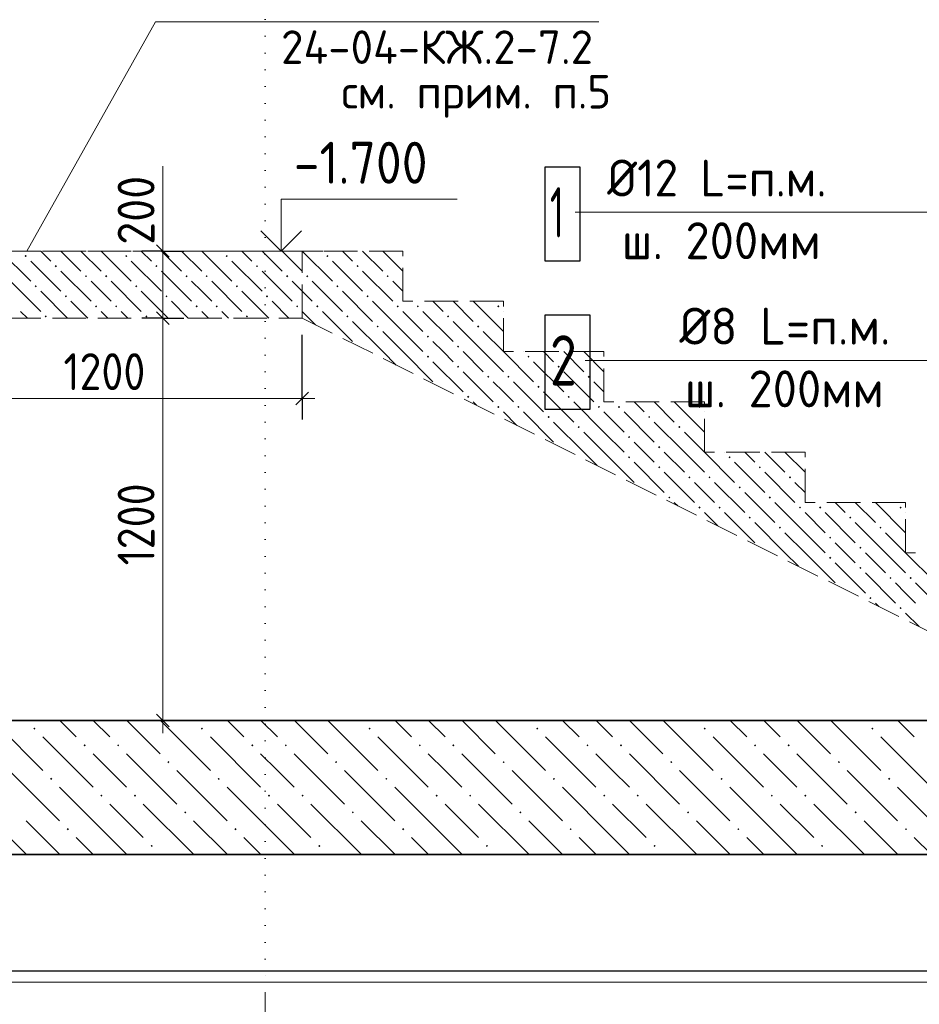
# Model space of a CAD drawing. Header units: millimetres. Extents: x 0 to 50400, y 0 to 35762.
# Tile 4 of 18: x 9065 to 15506, y 6331 to 13379. Entities that reach past the tile are written whole.
import ezdxf

# ---------------------------------------------------------------- set-up
doc = ezdxf.new("R2010")
doc.units = ezdxf.units.MM
doc.linetypes.add('______2', pattern=[324, 240, -84])
doc.linetypes.add('______9', pattern=[120, 0, -120])
for name, color, linetype, lineweight in [('Standard', 7, 'Continuous', 25), ('Высотные отметки', 7, 'Continuous', 25), ('ЖБ Лестница', 52, 'Continuous', 25), ('ЖБ Плита Фундамента верхний уровень', 7, 'Continuous', 35), ('Позиционная метка номер позиции', 7, 'Continuous', 13), ('Размерная линия_ общее', 7, 'Continuous', 13), ('Сечения символ', 7, 'Continuous', 25)]:
    doc.layers.add(name, color=color, linetype=linetype, lineweight=lineweight)
doc.layers.add('Размерная выноска', color=7, linetype='Continuous')
doc.styles.add('ISOCPEUR', font='txt')

msp = doc.modelspace()

# ---------------------------------------------------------------- hatches: boundary and pattern name
at = {"layer": 'ЖБ Лестница', "linetype": 'Continuous', "lineweight": 18, "transparency": 33554687}
for points in [[(9100.2, 11687), (9108, 11694.8), (9115.8, 11687), (9108, 11679.2)], [(9820.2, 11687), (9828, 11694.8), (9835.8, 11687), (9828, 11679.2)], [(10540.2, 11687), (10548, 11694.8), (10555.8, 11687), (10548, 11679.2)], [(11260.2, 11687), (11268, 11694.8), (11275.8, 11687), (11268, 11679.2)], [(9316.2, 11615), (9324, 11622.8), (9331.8, 11615), (9324, 11607.2)], [(10036.2, 11615), (10044, 11622.8), (10051.8, 11615), (10044, 11607.2)], [(10756.2, 11615), (10764, 11622.8), (10771.8, 11615), (10764, 11607.2)], [(11476.2, 11615), (11484, 11622.8), (11491.8, 11615), (11484, 11607.2)], [(9532.2, 11543), (9540, 11550.8), (9547.8, 11543), (9540, 11535.2)], [(9676.2, 11543), (9684, 11550.8), (9691.8, 11543), (9684, 11535.2)], [(10252.2, 11543), (10260, 11550.8), (10267.8, 11543), (10260, 11535.2)], [(10396.2, 11543), (10404, 11550.8), (10411.8, 11543), (10404, 11535.2)], [(10972.2, 11543), (10980, 11550.8), (10987.8, 11543), (10980, 11535.2)], [(11116.2, 11543), (11124, 11550.8), (11131.8, 11543), (11124, 11535.2)], [(11692.2, 11543), (11700, 11550.8), (11707.8, 11543), (11700, 11535.2)], [(9172.2, 11471), (9180, 11478.8), (9187.8, 11471), (9180, 11463.2)], [(9892.2, 11471), (9900, 11478.8), (9907.8, 11471), (9900, 11463.2)], [(10612.2, 11471), (10620, 11478.8), (10627.8, 11471), (10620, 11463.2)], [(11332.2, 11471), (11340, 11478.8), (11347.8, 11471), (11340, 11463.2)], [(9388.2, 11399), (9396, 11406.8), (9403.8, 11399), (9396, 11391.2)], [(10108.2, 11399), (10116, 11406.8), (10123.8, 11399), (10116, 11391.2)], [(10828.2, 11399), (10836, 11406.8), (10843.8, 11399), (10836, 11391.2)], [(11548.2, 11399), (11556, 11406.8), (11563.8, 11399), (11556, 11391.2)], [(9604.2, 11327), (9612, 11334.8), (9619.8, 11327), (9612, 11319.2)], [(9748.2, 11327), (9756, 11334.8), (9763.8, 11327), (9756, 11319.2)], [(10324.2, 11327), (10332, 11334.8), (10339.8, 11327), (10332, 11319.2)], [(10468.2, 11327), (10476, 11334.8), (10483.8, 11327), (10476, 11319.2)], [(11044.2, 11327), (11052, 11334.8), (11059.8, 11327), (11052, 11319.2)], [(11188.2, 11327), (11196, 11334.8), (11203.8, 11327), (11196, 11319.2)], [(11764.2, 11327), (11772, 11334.8), (11779.8, 11327), (11772, 11319.2)], [(11908.2, 11327), (11916, 11334.8), (11923.8, 11327), (11916, 11319.2)], [(12484.2, 11327), (12492, 11334.8), (12499.8, 11327), (12492, 11319.2)], [(9244.2, 11255), (9252, 11262.8), (9259.8, 11255), (9252, 11247.2)], [(9964.2, 11255), (9972, 11262.8), (9979.8, 11255), (9972, 11247.2)], [(10684.2, 11255), (10692, 11262.8), (10699.8, 11255), (10692, 11247.2)], [(11404.2, 11255), (11412, 11262.8), (11419.8, 11255), (11412, 11247.2)], [(12124.2, 11255), (12132, 11262.8), (12139.8, 11255), (12132, 11247.2)], [(11620.2, 11183), (11628, 11190.8), (11635.8, 11183), (11628, 11175.2)], [(12340.2, 11183), (12348, 11190.8), (12355.8, 11183), (12348, 11175.2)], [(11980.2, 11111), (11988, 11118.8), (11995.8, 11111), (11988, 11103.2)], [(11482.8, 11045.6), (11484, 11046.8), (11487.6, 11043.2)], [(12196.2, 11039), (12204, 11046.8), (12211.8, 11039), (12204, 11031.2)], [(11980.2, 10967), (11988, 10974.8), (11995.8, 10967), (11988, 10959.2)], [(12700.2, 10967), (12708, 10974.8), (12715.8, 10967), (12708, 10959.2)], [(12196.2, 10895), (12204, 10902.8), (12211.8, 10895), (12204, 10887.2)], [(12916.2, 10895), (12924, 10902.8), (12931.8, 10895), (12924, 10887.2)], [(12412.2, 10823), (12420, 10830.8), (12427.8, 10823), (12420, 10815.2)], [(12556.2, 10823), (12564, 10830.8), (12571.8, 10823), (12564, 10815.2)], [(13132.2, 10823), (13140, 10830.8), (13147.8, 10823), (13140, 10815.2)], [(12058.8, 10757.6), (12060, 10758.8), (12063.6, 10755.2)], [(12772.2, 10751), (12780, 10758.8), (12787.8, 10751), (12780, 10743.2)], [(12268.2, 10679), (12276, 10686.8), (12283.8, 10679), (12276, 10671.2)], [(12988.2, 10679), (12996, 10686.8), (13003.8, 10679), (12996, 10671.2)], [(12484.2, 10607), (12492, 10614.8), (12499.8, 10607), (12492, 10599.2)], [(12628.2, 10607), (12636, 10614.8), (12643.8, 10607), (12636, 10599.2)], [(13204.2, 10607), (13212, 10614.8), (13219.8, 10607), (13212, 10599.2)], [(13348.2, 10607), (13356, 10614.8), (13363.8, 10607), (13356, 10599.2)], [(13924.2, 10607), (13932, 10614.8), (13939.8, 10607), (13932, 10599.2)], [(12844.2, 10535), (12852, 10542.8), (12859.8, 10535), (12852, 10527.2)], [(13564.2, 10535), (13572, 10542.8), (13579.8, 10535), (13572, 10527.2)], [(13060.2, 10463), (13068, 10470.8), (13075.8, 10463), (13068, 10455.2)], [(13780.2, 10463), (13788, 10470.8), (13795.8, 10463), (13788, 10455.2)], [(13420.2, 10391), (13428, 10398.8), (13435.8, 10391), (13428, 10383.2)], [(12922.8, 10325.6), (12924, 10326.8), (12927.6, 10323.2)], [(13636.2, 10319), (13644, 10326.8), (13651.8, 10319), (13644, 10311.2)], [(13420.2, 10247), (13428, 10254.8), (13435.8, 10247), (13428, 10239.2)], [(14140.2, 10247), (14148, 10254.8), (14155.8, 10247), (14148, 10239.2)], [(13636.2, 10175), (13644, 10182.8), (13651.8, 10175), (13644, 10167.2)], [(14356.2, 10175), (14364, 10182.8), (14371.8, 10175), (14364, 10167.2)], [(13852.2, 10103), (13860, 10110.8), (13867.8, 10103), (13860, 10095.2)], [(13996.2, 10103), (14004, 10110.8), (14011.8, 10103), (14004, 10095.2)], [(14572.2, 10103), (14580, 10110.8), (14587.8, 10103), (14580, 10095.2)], [(13498.8, 10037.6), (13500, 10038.8), (13503.6, 10035.2)], [(14212.2, 10031), (14220, 10038.8), (14227.8, 10031), (14220, 10023.2)], [(13708.2, 9959), (13716, 9966.8), (13723.8, 9959), (13716, 9951.2)], [(14428.2, 9959), (14436, 9966.8), (14443.8, 9959), (14436, 9951.2)], [(13924.2, 9887), (13932, 9894.8), (13939.8, 9887), (13932, 9879.2)], [(14068.2, 9887), (14076, 9894.8), (14083.8, 9887), (14076, 9879.2)], [(14644.2, 9887), (14652, 9894.8), (14659.8, 9887), (14652, 9879.2)], [(14788.2, 9887), (14796, 9894.8), (14803.8, 9887), (14796, 9879.2)], [(15364.2, 9887), (15372, 9894.8), (15379.8, 9887), (15372, 9879.2)], [(14284.2, 9815), (14292, 9822.8), (14299.8, 9815), (14292, 9807.2)], [(15004.2, 9815), (15012, 9822.8), (15019.8, 9815), (15012, 9807.2)], [(14500.2, 9743), (14508, 9750.8), (14515.8, 9743), (14508, 9735.2)], [(15220.2, 9743), (15228, 9750.8), (15235.8, 9743), (15228, 9735.2)], [(14860.2, 9671), (14868, 9678.8), (14875.8, 9671), (14868, 9663.2)], [(14362.8, 9605.6), (14364, 9606.8), (14367.6, 9603.2)], [(15076.2, 9599), (15084, 9606.8), (15091.8, 9599), (15084, 9591.2)], [(14860.2, 9527), (14868, 9534.8), (14875.8, 9527), (14868, 9519.2)], [(15076.2, 9455), (15084, 9462.8), (15091.8, 9455), (15084, 9447.2)], [(15292.2, 9383), (15300, 9390.8), (15307.8, 9383), (15300, 9375.2)], [(15436.2, 9383), (15444, 9390.8), (15451.8, 9383), (15444, 9375.2)], [(14938.8, 9317.6), (14940, 9318.8), (14943.6, 9315.2)], [(15148.2, 9239), (15156, 9246.8), (15163.8, 9239), (15156, 9231.2)], [(15364.2, 9167), (15372, 9174.8), (15379.8, 9167), (15372, 9159.2)]]:
    msp.add_hatch(color=7, dxfattribs=at).paths.add_polyline_path(points, flags=16)
at = {"layer": 'ЖБ Плита Фундамента верхний уровень', "linetype": 'Continuous', "lineweight": 18, "transparency": 33554687}
for points in [[(9162.5, 8304.9), (9170.3, 8312.7), (9178.1, 8304.9), (9170.3, 8297.1)], [(10362.5, 8304.9), (10370.3, 8312.7), (10378.1, 8304.9), (10370.3, 8297.1)], [(11562.5, 8304.9), (11570.3, 8312.7), (11578.1, 8304.9), (11570.3, 8297.1)], [(12762.5, 8304.9), (12770.3, 8312.7), (12778.1, 8304.9), (12770.3, 8297.1)], [(13962.5, 8304.9), (13970.3, 8312.7), (13978.1, 8304.9), (13970.3, 8297.1)], [(15162.5, 8304.9), (15170.3, 8312.7), (15178.1, 8304.9), (15170.3, 8297.1)], [(9522.5, 8184.9), (9530.3, 8192.7), (9538.1, 8184.9), (9530.3, 8177.1)], [(9762.5, 8184.9), (9770.3, 8192.7), (9778.1, 8184.9), (9770.3, 8177.1)], [(10722.5, 8184.9), (10730.3, 8192.7), (10738.1, 8184.9), (10730.3, 8177.1)], [(10962.5, 8184.9), (10970.3, 8192.7), (10978.1, 8184.9), (10970.3, 8177.1)], [(11922.5, 8184.9), (11930.3, 8192.7), (11938.1, 8184.9), (11930.3, 8177.1)], [(12162.5, 8184.9), (12170.3, 8192.7), (12178.1, 8184.9), (12170.3, 8177.1)], [(13122.5, 8184.9), (13130.3, 8192.7), (13138.1, 8184.9), (13130.3, 8177.1)], [(13362.5, 8184.9), (13370.3, 8192.7), (13378.1, 8184.9), (13370.3, 8177.1)], [(14322.5, 8184.9), (14330.3, 8192.7), (14338.1, 8184.9), (14330.3, 8177.1)], [(14562.5, 8184.9), (14570.3, 8192.7), (14578.1, 8184.9), (14570.3, 8177.1)], [(10122.5, 8064.9), (10130.3, 8072.7), (10138.1, 8064.9), (10130.3, 8057.1)], [(11322.5, 8064.9), (11330.3, 8072.7), (11338.1, 8064.9), (11330.3, 8057.1)], [(12522.5, 8064.9), (12530.3, 8072.7), (12538.1, 8064.9), (12530.3, 8057.1)], [(13722.5, 8064.9), (13730.3, 8072.7), (13738.1, 8064.9), (13730.3, 8057.1)], [(14922.5, 8064.9), (14930.3, 8072.7), (14938.1, 8064.9), (14930.3, 8057.1)], [(9282.5, 7944.9), (9290.3, 7952.7), (9298.1, 7944.9), (9290.3, 7937.1)], [(10482.5, 7944.9), (10490.3, 7952.7), (10498.1, 7944.9), (10490.3, 7937.1)], [(11682.5, 7944.9), (11690.3, 7952.7), (11698.1, 7944.9), (11690.3, 7937.1)], [(12882.5, 7944.9), (12890.3, 7952.7), (12898.1, 7944.9), (12890.3, 7937.1)], [(14082.5, 7944.9), (14090.3, 7952.7), (14098.1, 7944.9), (14090.3, 7937.1)], [(15282.5, 7944.9), (15290.3, 7952.7), (15298.1, 7944.9), (15290.3, 7937.1)], [(9642.5, 7824.9), (9650.3, 7832.7), (9658.1, 7824.9), (9650.3, 7817.1)], [(9882.5, 7824.9), (9890.3, 7832.7), (9898.1, 7824.9), (9890.3, 7817.1)], [(10842.5, 7824.9), (10850.3, 7832.7), (10858.1, 7824.9), (10850.3, 7817.1)], [(11082.5, 7824.9), (11090.3, 7832.7), (11098.1, 7824.9), (11090.3, 7817.1)], [(12042.5, 7824.9), (12050.3, 7832.7), (12058.1, 7824.9), (12050.3, 7817.1)], [(12282.5, 7824.9), (12290.3, 7832.7), (12298.1, 7824.9), (12290.3, 7817.1)], [(13242.5, 7824.9), (13250.3, 7832.7), (13258.1, 7824.9), (13250.3, 7817.1)], [(13482.5, 7824.9), (13490.3, 7832.7), (13498.1, 7824.9), (13490.3, 7817.1)], [(14442.5, 7824.9), (14450.3, 7832.7), (14458.1, 7824.9), (14450.3, 7817.1)], [(14682.5, 7824.9), (14690.3, 7832.7), (14698.1, 7824.9), (14690.3, 7817.1)], [(10242.5, 7704.9), (10250.3, 7712.7), (10258.1, 7704.9), (10250.3, 7697.1)], [(11442.5, 7704.9), (11450.3, 7712.7), (11458.1, 7704.9), (11450.3, 7697.1)], [(12642.5, 7704.9), (12650.3, 7712.7), (12658.1, 7704.9), (12650.3, 7697.1)], [(13842.5, 7704.9), (13850.3, 7712.7), (13858.1, 7704.9), (13850.3, 7697.1)], [(15042.5, 7704.9), (15050.3, 7712.7), (15058.1, 7704.9), (15050.3, 7697.1)], [(9402.5, 7584.9), (9410.3, 7592.7), (9418.1, 7584.9), (9410.3, 7577.1)], [(10602.5, 7584.9), (10610.3, 7592.7), (10618.1, 7584.9), (10610.3, 7577.1)], [(11802.5, 7584.9), (11810.3, 7592.7), (11818.1, 7584.9), (11810.3, 7577.1)], [(13002.5, 7584.9), (13010.3, 7592.7), (13018.1, 7584.9), (13010.3, 7577.1)], [(14202.5, 7584.9), (14210.3, 7592.7), (14218.1, 7584.9), (14210.3, 7577.1)], [(15402.5, 7584.9), (15410.3, 7592.7), (15418.1, 7584.9), (15410.3, 7577.1)], [(10002.5, 7464.9), (10010.3, 7472.7), (10018.1, 7464.9), (10010.3, 7457.1)], [(11202.5, 7464.9), (11210.3, 7472.7), (11218.1, 7464.9), (11210.3, 7457.1)], [(12402.5, 7464.9), (12410.3, 7472.7), (12418.1, 7464.9), (12410.3, 7457.1)], [(13602.5, 7464.9), (13610.3, 7472.7), (13618.1, 7464.9), (13610.3, 7457.1)], [(14802.5, 7464.9), (14810.3, 7472.7), (14818.1, 7464.9), (14810.3, 7457.1)]]:
    msp.add_hatch(color=7, dxfattribs=at).paths.add_polyline_path(points, flags=16)

# ---------------------------------------------------------------- linework, layer by layer
at = {"layer": 'Standard', "color": 7, "linetype": 'Continuous', "lineweight": 13, "transparency": 33554687}
msp.add_line((8328.4, 6489.8), (23448.4, 6489.8), dxfattribs=at)
at = {"layer": 'Standard', "color": 254, "linetype": 'Continuous', "lineweight": -3, "true_color": 0xc4c4ff, "transparency": 33554687}
msp.add_lwpolyline([(6721.7, 6570.5), (25801.7, 6570.5), (25801.7, 16910.6), (6721.7, 16910.6), (6721.7, 6570.5)], dxfattribs=at)
at = {"layer": 'Высотные отметки', "color": 7, "linetype": 'Continuous', "lineweight": 35, "transparency": 33554687}
for q in [(10792.3, 11868.4), (10792.3, 11868.4), (11083.1, 11868.4), (11083.1, 11868.4)]:
    msp.add_line((10937.7, 11723), q, dxfattribs=at)
at = {"layer": 'Высотные отметки', "color": 7, "linetype": 'Continuous', "lineweight": 13, "transparency": 33554687}
msp.add_line((10337.7, 11723), (11237.7, 11723), dxfattribs=at)
msp.add_line((10337.7, 11723), (11237.7, 11723), dxfattribs=at)
msp.add_lwpolyline([(10937.7, 11723), (10937.7, 12095.1), (12197.7, 12095.1)], dxfattribs=at)
msp.add_lwpolyline([(10937.7, 11723), (10937.7, 12095.1), (12197.7, 12095.1)], dxfattribs=at)
at = {"layer": 'ЖБ Лестница', "color": 7, "linetype": '______2', "lineweight": 13, "transparency": 33554687}
for p, q in [((11808, 11723), (8328.4, 11723)), ((11808, 11363), (11808, 11723)), ((12528, 11363), (11808, 11363)), ((12528, 11003), (12528, 11363)), ((8328.4, 11243), (11088, 11243)), ((11088, 11243), (16848, 8363)), ((13248, 11003), (12528, 11003)), ((13248, 10643), (13248, 11003)), ((13968, 10643), (13248, 10643)), ((13968, 10283), (13968, 10643)), ((14688, 10283), (13968, 10283)), ((14688, 9923), (14688, 10283)), ((15408, 9923), (14688, 9923)), ((15408, 9563), (15408, 9923)), ((16128, 9563), (15408, 9563))]:
    msp.add_line(p, q, dxfattribs=at)
at = {"layer": 'ЖБ Лестница', "color": 9, "linetype": 'Continuous', "lineweight": 18, "true_color": 0xc7c7c7, "transparency": 33554687}
for p, q in [((8928, 11723), (9144, 11507)), ((9288, 11651), (9216, 11723)), ((9360, 11723), (9504, 11579)), ((9504, 11723), (9648, 11579)), ((9648, 11723), (9864, 11507)), ((10008, 11651), (9936, 11723)), ((10080, 11723), (10224, 11579)), ((10224, 11723), (10368, 11579)), ((10368, 11723), (10584, 11507)), ((10728, 11651), (10656, 11723)), ((10800, 11723), (10944, 11579)), ((10944, 11723), (11088, 11579)), ((11088, 11723), (11304, 11507)), ((11448, 11651), (11376, 11723)), ((11520, 11723), (11664, 11579)), ((11664, 11723), (11808, 11579)), ((11808, 11723), (11808, 11723)), ((9144, 11651), (9360, 11435)), ((9864, 11651), (10080, 11435)), ((10584, 11651), (10800, 11435)), ((11304, 11651), (11520, 11435)), ((9360, 11579), (9576, 11363)), ((10080, 11579), (10296, 11363)), ((10800, 11579), (11016, 11363)), ((11520, 11579), (11736, 11363)), ((9000, 11507), (9216, 11291)), ((9648, 11435), (9576, 11507)), ((9720, 11507), (9936, 11291)), ((10368, 11435), (10296, 11507)), ((10440, 11507), (10656, 11291)), ((11088, 11435), (11016, 11507)), ((11160, 11507), (11376, 11291)), ((11808, 11435), (11736, 11507)), ((9216, 11435), (9408, 11243)), ((9720, 11363), (9648, 11435)), ((9936, 11435), (10128, 11243)), ((10440, 11363), (10368, 11435)), ((10656, 11435), (10848, 11243)), ((11160, 11363), (11088, 11435)), ((11376, 11435), (11592, 11219)), ((11808, 11435), (11808, 11435)), ((9552, 11243), (9432, 11363)), ((10272, 11243), (10152, 11363)), ((10992, 11243), (10872, 11363)), ((11808, 11147), (11592, 11363)), ((11880, 11363), (11880, 11363)), ((12024, 11363), (12096, 11291)), ((12168, 11363), (12312, 11219)), ((12528, 11147), (12312, 11363)), ((12456, 11363), (12456, 11363)), ((9072, 11291), (9120, 11243)), ((9648, 11291), (9696, 11243)), ((9792, 11291), (9840, 11243)), ((10368, 11291), (10416, 11243)), ((10512, 11291), (10560, 11243)), ((11088, 11291), (11184, 11195)), ((11232, 11291), (11448, 11075)), ((11808, 11291), (11952, 11147)), ((11952, 11291), (12168, 11075)), ((12528, 11291), (12528, 11291)), ((11664, 11003), (11448, 11219)), ((12384, 11003), (12168, 11219)), ((11664, 11147), (11808, 11003)), ((11808, 11147), (11952, 11003)), ((12528, 11147), (12528, 11147)), ((12096, 11003), (12024, 11075)), ((11664, 11003), (11760, 10907)), ((11808, 11003), (12024, 10787)), ((12168, 10931), (12096, 11003)), ((12240, 11003), (12384, 10859)), ((12384, 11003), (12528, 10859)), ((12672, 11003), (12672, 11003)), ((12816, 11003), (12816, 11003)), ((12888, 10931), (12816, 11003)), ((12960, 11003), (13104, 10859)), ((13104, 11003), (13104, 11003)), ((13104, 11003), (13248, 10859)), ((13248, 11003), (13248, 11003)), ((13248, 11003), (13248, 11003)), ((12024, 10931), (12240, 10715)), ((12744, 10931), (12960, 10715)), ((12240, 10859), (12456, 10643)), ((12960, 10859), (13176, 10643)), ((12528, 10715), (12456, 10787)), ((12600, 10787), (12816, 10571)), ((13248, 10715), (13176, 10787)), ((12600, 10643), (12528, 10715)), ((12816, 10715), (13032, 10499)), ((13248, 10715), (13248, 10715)), ((12336, 10619), (12312, 10643)), ((13248, 10427), (13032, 10643)), ((13320, 10643), (13320, 10643)), ((13464, 10643), (13536, 10571)), ((13608, 10643), (13752, 10499)), ((13968, 10427), (13752, 10643)), ((13896, 10643), (13896, 10643)), ((12528, 10571), (12624, 10475)), ((12672, 10571), (12888, 10355)), ((13248, 10571), (13392, 10427)), ((13392, 10571), (13608, 10355)), ((13968, 10571), (13968, 10571)), ((13104, 10283), (12888, 10499)), ((13824, 10283), (13608, 10499)), ((13104, 10427), (13248, 10283)), ((13248, 10427), (13392, 10283)), ((13968, 10427), (13968, 10427)), ((13536, 10283), (13464, 10355)), ((13104, 10283), (13200, 10187)), ((13248, 10283), (13464, 10067)), ((13608, 10211), (13536, 10283)), ((13680, 10283), (13824, 10139)), ((13824, 10283), (13968, 10139)), ((14112, 10283), (14112, 10283)), ((14256, 10283), (14256, 10283)), ((14328, 10211), (14256, 10283)), ((14400, 10283), (14544, 10139)), ((14544, 10283), (14544, 10283)), ((14544, 10283), (14688, 10139)), ((14688, 10283), (14688, 10283)), ((14688, 10283), (14688, 10283)), ((13464, 10211), (13680, 9995)), ((14184, 10211), (14400, 9995)), ((13680, 10139), (13896, 9923)), ((14400, 10139), (14616, 9923)), ((13968, 9995), (13896, 10067)), ((14040, 10067), (14256, 9851)), ((14688, 9995), (14616, 10067)), ((14040, 9923), (13968, 9995)), ((14256, 9995), (14472, 9779)), ((14688, 9995), (14688, 9995)), ((13776, 9899), (13752, 9923)), ((14688, 9707), (14472, 9923)), ((14760, 9923), (14760, 9923)), ((14904, 9923), (14976, 9851)), ((15048, 9923), (15192, 9779)), ((15408, 9707), (15192, 9923)), ((15336, 9923), (15336, 9923)), ((13968, 9851), (14064, 9755)), ((14112, 9851), (14328, 9635)), ((14688, 9851), (14832, 9707)), ((14832, 9851), (15048, 9635)), ((15408, 9851), (15408, 9851)), ((14544, 9563), (14328, 9779)), ((15264, 9563), (15048, 9779)), ((14544, 9707), (14688, 9563)), ((14688, 9707), (14832, 9563)), ((15408, 9707), (15408, 9707)), ((14976, 9563), (14904, 9635)), ((14544, 9563), (14640, 9467)), ((14688, 9563), (14904, 9347)), ((15048, 9491), (14976, 9563)), ((15120, 9563), (15264, 9419)), ((15264, 9563), (15408, 9419)), ((14904, 9491), (15120, 9275)), ((15120, 9419), (15336, 9203)), ((15408, 9275), (15336, 9347)), ((15480, 9347), (15696, 9131)), ((15480, 9203), (15408, 9275)), ((15216, 9179), (15192, 9203)), ((15408, 9131), (15504, 9035))]:
    msp.add_line(p, q, dxfattribs=at)
for points in [[(12384, 11147), (12528, 11003), (12528, 11003)], [(12528, 11003), (12528, 11003), (12744, 10787)], [(13824, 10427), (13968, 10283), (13968, 10283)], [(13968, 10283), (13968, 10283), (14184, 10067)], [(15264, 9707), (15408, 9563), (15408, 9563)], [(15408, 9563), (15408, 9563), (15624, 9347)]]:
    msp.add_lwpolyline(points, dxfattribs=at)
at = {"layer": 'ЖБ Плита Фундамента верхний уровень', "color": 7, "linetype": 'Continuous', "lineweight": 35, "transparency": 33554687}
for p, q in [((16848, 8363), (8328.4, 8363)), ((7008.4, 7403), (25561.7, 7403))]:
    msp.add_line(p, q, dxfattribs=at)
at = {"layer": 'ЖБ Плита Фундамента верхний уровень', "color": 252, "linetype": 'Continuous', "lineweight": 18, "true_color": 0x8f8f8f, "transparency": 33554687}
for p, q in [((8872.2, 8363), (9230.3, 8004.9)), ((9352.2, 8363), (9470.3, 8244.9)), ((9592.2, 8363), (9710.3, 8244.9)), ((9832.2, 8363), (10070.3, 8124.9)), ((10072.2, 8363), (10430.3, 8004.9)), ((10552.2, 8363), (10670.3, 8244.9)), ((10792.2, 8363), (10910.3, 8244.9)), ((11032.2, 8363), (11270.3, 8124.9)), ((11272.2, 8363), (11630.3, 8004.9)), ((11752.2, 8363), (11870.3, 8244.9)), ((11992.2, 8363), (12110.3, 8244.9)), ((12232.2, 8363), (12470.3, 8124.9)), ((12472.2, 8363), (12830.3, 8004.9)), ((12952.2, 8363), (13070.3, 8244.9)), ((13192.2, 8363), (13310.3, 8244.9)), ((13432.2, 8363), (13670.3, 8124.9)), ((13672.2, 8363), (14030.3, 8004.9)), ((14152.2, 8363), (14270.3, 8244.9)), ((14392.2, 8363), (14510.3, 8244.9)), ((14632.2, 8363), (14870.3, 8124.9)), ((14872.2, 8363), (15230.3, 8004.9)), ((15352.2, 8363), (15470.3, 8244.9)), ((9230.3, 8244.9), (9590.3, 7884.9)), ((10430.3, 8244.9), (10790.3, 7884.9)), ((11630.3, 8244.9), (11990.3, 7884.9)), ((12830.3, 8244.9), (13190.3, 7884.9)), ((14030.3, 8244.9), (14390.3, 7884.9)), ((15230.3, 8244.9), (15590.3, 7884.9)), ((9710.3, 8004.9), (9590.3, 8124.9)), ((9830.3, 8124.9), (10190.3, 7764.9)), ((10910.3, 8004.9), (10790.3, 8124.9)), ((11030.3, 8124.9), (11390.3, 7764.9)), ((12110.3, 8004.9), (11990.3, 8124.9)), ((12230.3, 8124.9), (12590.3, 7764.9)), ((13310.3, 8004.9), (13190.3, 8124.9)), ((13430.3, 8124.9), (13790.3, 7764.9)), ((14510.3, 8004.9), (14390.3, 8124.9)), ((14630.3, 8124.9), (14990.3, 7764.9)), ((8990.3, 8004.9), (9350.3, 7644.9)), ((9830.3, 7884.9), (9710.3, 8004.9)), ((10190.3, 8004.9), (10550.3, 7644.9)), ((11030.3, 7884.9), (10910.3, 8004.9)), ((11390.3, 8004.9), (11750.3, 7644.9)), ((12230.3, 7884.9), (12110.3, 8004.9)), ((12590.3, 8004.9), (12950.3, 7644.9)), ((13430.3, 7884.9), (13310.3, 8004.9)), ((13790.3, 8004.9), (14150.3, 7644.9)), ((14630.3, 7884.9), (14510.3, 8004.9)), ((14990.3, 8004.9), (15350.3, 7644.9)), ((9710.3, 7524.9), (9350.3, 7884.9)), ((10910.3, 7524.9), (10550.3, 7884.9)), ((12110.3, 7524.9), (11750.3, 7884.9)), ((13310.3, 7524.9), (12950.3, 7884.9)), ((14510.3, 7524.9), (14150.3, 7884.9)), ((15710.3, 7524.9), (15350.3, 7884.9)), ((8750.3, 7764.9), (9110.3, 7404.9)), ((9710.3, 7764.9), (9950.3, 7524.9)), ((9950.3, 7764.9), (10310.3, 7404.9)), ((10910.3, 7764.9), (11150.3, 7524.9)), ((11150.3, 7764.9), (11510.3, 7404.9)), ((12110.3, 7764.9), (12350.3, 7524.9)), ((12350.3, 7764.9), (12710.3, 7404.9)), ((13310.3, 7764.9), (13550.3, 7524.9)), ((13550.3, 7764.9), (13910.3, 7404.9)), ((14510.3, 7764.9), (14750.3, 7524.9)), ((14750.3, 7764.9), (15110.3, 7404.9)), ((9352.2, 7403), (9110.3, 7644.9)), ((10552.2, 7403), (10310.3, 7644.9)), ((11752.2, 7403), (11510.3, 7644.9)), ((12952.2, 7403), (12710.3, 7644.9)), ((14152.2, 7403), (13910.3, 7644.9)), ((15352.2, 7403), (15110.3, 7644.9)), ((9470.3, 7524.9), (9592.2, 7403)), ((9710.3, 7524.9), (9832.2, 7403)), ((10670.3, 7524.9), (10792.2, 7403)), ((10910.3, 7524.9), (11032.2, 7403)), ((11870.3, 7524.9), (11992.2, 7403)), ((12110.3, 7524.9), (12232.2, 7403)), ((13070.3, 7524.9), (13192.2, 7403)), ((13310.3, 7524.9), (13432.2, 7403)), ((14270.3, 7524.9), (14392.2, 7403)), ((14510.3, 7524.9), (14632.2, 7403)), ((15470.3, 7524.9), (15592.2, 7403)), ((10072.2, 7403), (10070.3, 7404.9)), ((11272.2, 7403), (11270.3, 7404.9)), ((12472.2, 7403), (12470.3, 7404.9)), ((13672.2, 7403), (13670.3, 7404.9)), ((14872.2, 7403), (14870.3, 7404.9))]:
    msp.add_line(p, q, dxfattribs=at)
at = {"layer": 'Позиционная метка номер позиции', "color": 7, "linetype": '______2', "lineweight": 13, "transparency": 33554687}
for p, q in [((11088, 11723), (8328.4, 11723)), ((11088, 11243), (11088, 11723)), ((8328.4, 11243), (11088, 11243))]:
    msp.add_line(p, q, dxfattribs=at)
at = {"layer": 'Позиционная метка номер позиции', "color": 7, "linetype": 'Continuous', "lineweight": 13, "transparency": 33554687}
for points in [[(13212.1, 13364.6), (10038, 13364.6), (9115.5, 11723)], [(13113.5, 10940), (15973, 10940), (15973, 12124.9)], [(13041.5, 12000.1), (14753.7, 12000.1), (16427, 12000.1)]]:
    msp.add_lwpolyline(points, dxfattribs=at)
at = {"layer": 'Позиционная метка номер позиции', "color": 7, "linetype": 'Continuous', "lineweight": 25, "transparency": 33554687}
for points in [[(12825.5, 11652.1), (13077.5, 11652.1), (13077.5, 12324.1), (12825.5, 12324.1), (12825.5, 11652.1)], [(12825.5, 10592.1), (13149.5, 10592.1), (13149.5, 11264.1), (12825.5, 11264.1), (12825.5, 10592.1)]]:
    msp.add_lwpolyline(points, dxfattribs=at)
at = {"layer": 'Размерная выноска', "color": 7, "linetype": 'Continuous', "lineweight": 13, "transparency": 33554687}
msp.add_line((10090.6, 11730.2), (10090.6, 12330.2), dxfattribs=at)
at = {"layer": 'Размерная линия_ общее', "color": 7, "linetype": 'Continuous', "lineweight": 13, "transparency": 33554687}
for p, q in [((10090.6, 11723), (10090.6, 11813)), ((10090.6, 11243), (10090.6, 11723)), ((8328.4, 10667.7), (11088, 10667.7)), ((11088, 10667.7), (11178, 10667.7)), ((10090.6, 8363), (10090.6, 8273))]:
    msp.add_line(p, q, dxfattribs=at)
at = {"layer": 'Размерная линия_ общее', "color": 7, "linetype": 'Continuous', "lineweight": -3, "transparency": 33554687}
for p, q in [((10090.6, 11723), (9940.6, 11723)), ((10090.6, 11723), (10240.6, 11723)), ((10090.6, 11723), (10090.6, 11723)), ((10090.6, 11243), (9940.6, 11243)), ((10090.6, 11243), (10240.6, 11243)), ((10090.6, 11243), (10090.6, 11243)), ((11088, 10667.7), (11088, 10817.7)), ((11088, 10667.7), (11088, 10517.7)), ((10090.6, 8363), (9940.6, 8363)), ((10090.6, 8363), (10002.4, 8363)), ((10090.6, 8363), (10240.6, 8363))]:
    msp.add_line(p, q, dxfattribs=at)
at = {"layer": 'Размерная линия_ общее', "color": 7, "linetype": 'Continuous', "lineweight": 25, "transparency": 33554687}
for p, q in [((10135.6, 11678), (10045.6, 11768)), ((10135.6, 11198), (10045.6, 11288)), ((11043, 10622.7), (11133, 10712.7)), ((10135.6, 8318), (10045.6, 8408))]:
    msp.add_line(p, q, dxfattribs=at)
at = {"layer": 'Размерная линия_ общее', "color": 7, "linetype": 'Continuous', "lineweight": 13, "transparency": 33554687}
msp.add_lwpolyline([(10090.6, 8363), (10090.6, 9351.3), (10090.6, 9351.3), (10090.6, 11243)], dxfattribs=at)
at = {"layer": 'Размерная линия_ общее', "color": 7, "linetype": 'Continuous', "lineweight": -3, "transparency": 33554687}
msp.add_lwpolyline([(11088, 10667.7), (11088, 11009.6), (11088, 11009.6), (11088, 11123)], dxfattribs=at)
at = {"layer": 'Сечения символ', "color": 7, "linetype": '______9', "lineweight": 13, "transparency": 33554687}
msp.add_line((10822.1, 15422.1), (10822.1, 6418.1), dxfattribs=at)
at = {"layer": 'Сечения символ', "color": 7, "linetype": 'Continuous', "lineweight": 13, "transparency": 33554687}
msp.add_lwpolyline([(10822.1, 6418.1), (10822.1, 4557.5), (9787.7, 4557.5)], dxfattribs=at)

# ---------------------------------------------------------------- texts
at = {"layer": 'Высотные отметки', "color": 7, "linetype": 'Continuous', "lineweight": 25, "transparency": 33554687, "insert": (11027.7, 12205.1), "char_height": 300, "width": 1214.127, "attachment_point": 7, "style": 'ISOCPEUR'}
msp.add_mtext('\\W0.90;-1.700', dxfattribs=at)
at = {"layer": 'Позиционная метка номер позиции', "color": 7, "linetype": 'Continuous', "lineweight": 18, "transparency": 33554687, "char_height": 240, "attachment_point": 7, "style": 'ISOCPEUR'}
for s, insert, width in [('\\W0.98;24-04-КЖ.2-7.2', (10936.3, 13061.7), 2419.959), ('\\W0.97;см. прим. п.5', (11368.3, 12677.7), 1987.954)]:
    msp.add_mtext(s, dxfattribs=dict(at, insert=insert, width=width))
at = {"layer": 'Позиционная метка номер позиции', "color": 7, "linetype": 'Continuous', "lineweight": 25, "transparency": 33554687, "attachment_point": 7, "style": 'ISOCPEUR'}
for s, insert, char_height, width in [('\\W0.94;Ø12 L=п.м.', (13271, 12113.5), 264, 1786.428), ('\\W0.56;1', (12861.5, 11820.1), 360, 280), ('\\W0.96;ш. 200мм', (13376.6, 11664.7), 264, 1578.569), ('\\W0.97;Ø8 L=п.м.', (13788.2, 11053.5), 264, 1657.897), ('\\W0.78;2', (12861.5, 10760.1), 360, 391.688), ('\\W0.96;ш. 200мм', (13827.8, 10604.7), 264, 1578.577)]:
    msp.add_mtext(s, dxfattribs=dict(at, insert=insert, char_height=char_height, width=width))
at = {"layer": 'Размерная линия_ общее', "color": 7, "linetype": 'Continuous', "lineweight": 25, "transparency": 33554687, "char_height": 264, "attachment_point": 7, "rotation": 90, "style": 'ISOCPEUR'}
for s, insert, width in [('\\W0.91;200', (10030.6, 11768), 674.386), ('\\W0.87;1200', (10030.6, 9473), 800.283)]:
    msp.add_mtext(s, dxfattribs=dict(at, insert=insert, width=width))
at = {"layer": 'Размерная линия_ общее', "color": 7, "linetype": 'Continuous', "lineweight": 25, "transparency": 33554687, "insert": (9378.2, 10727.7), "char_height": 264, "width": 800.283, "attachment_point": 7, "style": 'ISOCPEUR'}
msp.add_mtext('\\W0.87;1200', dxfattribs=at)

doc.saveas('drawing.dxf')
